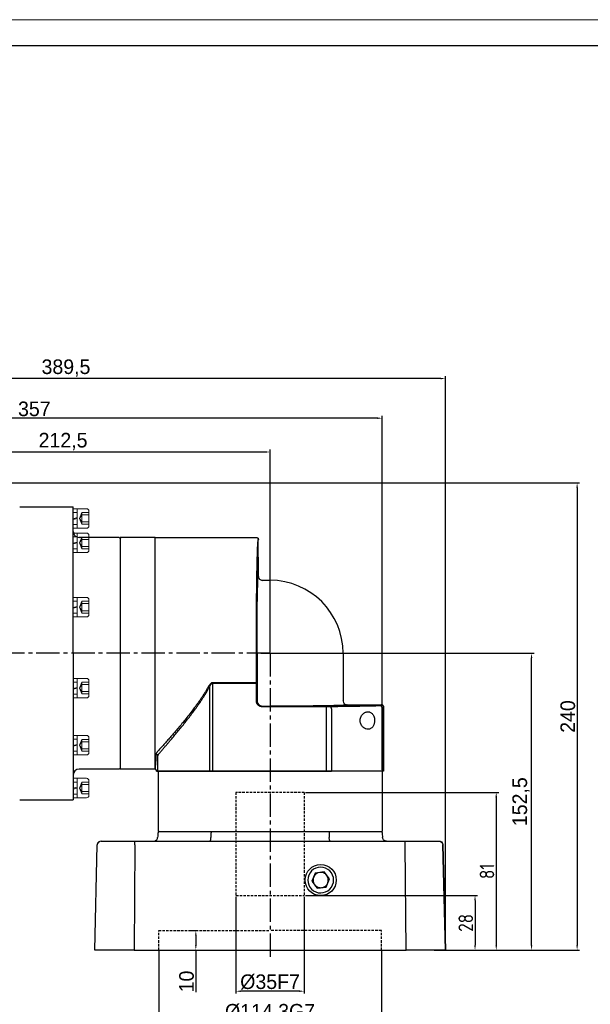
# Model space of a CAD drawing. Header units: millimetres. Extents: x 0 to 1135, y 0 to 802.
# Tile 16 of 17: x 538 to 831, y 297 to 802. Entities that reach past the tile are written whole.
import ezdxf

# ---------------------------------------------------------------- set-up
doc = ezdxf.new("R2010")
doc.units = ezdxf.units.MM
doc.linetypes.add('DASHED2', pattern=[9.525, 6.35, -3.175])
doc.linetypes.add('点画线', pattern=[18, 12, -2, 2, -2])
for name, color, linetype in [('4虚线层', 6, 'DASHED2'), ('6文字层', 3, 'Continuous'), ('7中心线层', 7, '点画线'), ('标注线', 7, 'Continuous')]:
    doc.layers.add(name, color=color, linetype=linetype)
for name, color, linetype, lineweight in [('图框_外框线', 7, 'Continuous', 18), ('粗实线', 7, 'Continuous', 40), ('细实线', 211, 'Continuous', 18)]:
    doc.layers.add(name, color=color, linetype=linetype, lineweight=lineweight)
doc.styles.add('工程字', font='gbenor.shx', dxfattribs={"bigfont": 'gbcbig.shx'})
doc.dimstyles.new('ISO-25', dxfattribs={"dimtxt": 2.5, "dimasz": 2.5, "dimexe": 1.25, "dimexo": 0.625, "dimtad": 1, "dimtxsty": 'Standard', "dimcen": 2.5, "dimadec": 0, "dimazin": 0, "dimtfac": 1, "dimtmove": 0, "dimatfit": 3, "dimfxl": 1, "dimarcsym": 0})

# ---------------------------------------------------------------- blocks, each defined once
blk = doc.blocks.new('*D81')
at = {"layer": '6文字层', "color": 0, "lineweight": -2}
for p, q in [((454.1, 547.53), (454.1, 581.56)), ((456.6, 580.31), (664.1, 580.31)), ((666.6, 477.53), (666.6, 581.56))]:
    blk.add_line(p, q, dxfattribs=at)
at = {"layer": '6文字层', "color": 0}
for points in [[(456.6, 580.72), (456.6, 579.89), (454.1, 580.31)], [(664.1, 579.89), (664.1, 580.72), (666.6, 580.31)]]:
    blk.add_solid(points, dxfattribs=at)
at = {"layer": 'Defpoints', "color": 0}
for p in [(666.6, 580.31), (454.1, 546.9), (666.6, 476.9)]:
    blk.add_point(p, dxfattribs=at)
at = {"layer": '6文字层', "color": 0, "insert": (560.35, 585.69), "char_height": 7.5, "attachment_point": 5}
blk.add_mtext('212,5', dxfattribs=at)
blk = doc.blocks.new('*D82')
at = {"layer": '6文字层', "color": 0, "lineweight": -2}
for p, q in [((367.1, 496.33), (367.1, 598.92)), ((721.6, 597.67), (369.6, 597.67)), ((724.1, 417.03), (724.1, 598.92))]:
    blk.add_line(p, q, dxfattribs=at)
at = {"layer": '6文字层', "color": 0}
for points in [[(369.6, 598.09), (369.6, 597.25), (367.1, 597.67)], [(721.6, 597.25), (721.6, 598.09), (724.1, 597.67)]]:
    blk.add_solid(points, dxfattribs=at)
at = {"layer": 'Defpoints', "color": 0}
for p in [(367.1, 597.67), (367.1, 495.7), (724.1, 416.4)]:
    blk.add_point(p, dxfattribs=at)
at = {"layer": '6文字层', "color": 0, "insert": (545.6, 602.42), "char_height": 7.5, "attachment_point": 5}
blk.add_mtext('357', dxfattribs=at)
blk = doc.blocks.new('M6')
at = {"layer": '细实线', "color": 0, "linetype": 'Continuous', "lineweight": 18}
for p, q in [((-4.4, 8.1), (-4.4, 9.8)), ((-4.4, 0.2), (-4.4, 8.1)), ((-4.4, 8.1), (-2.4, 8.1)), ((-4.4, 4.9), (-2.4, 5.42)), ((-4.2, 10), (-2.6, 10)), ((-2.4, 0), (-2.4, 10)), ((-2.4, 10), (2.4, 10)), ((-1.24, 5), (0.04, 8)), ((0.04, 6.8), (-1.24, 5)), ((0.04, 8), (3.6, 8)), ((0.04, 2), (0.04, 8)), ((0.04, 6.8), (3.6, 6.8)), ((3.6, 1.2), (3.6, 8.8)), ((-4.4, 4.48), (-2.4, 5)), ((-4.4, 1.9), (-2.4, 1.9)), ((0.04, 3.2), (-1.24, 5)), ((-1.24, 5), (0.04, 2)), ((0.04, 3.2), (3.6, 3.2)), ((0.04, 2), (3.6, 2)), ((-4.2, 0), (-2.6, 0)), ((-2.4, 0), (2.4, 0))]:
    blk.add_line(p, q, dxfattribs=at)
for centre, radius, start, end in [((-4.2, 9.8), 0.2, 90, 180), ((-2.6, 9.8), 0.2, 0, 90), ((2.4, 8.8), 1.2, 0, 90), ((-4.2, 0.2), 0.2, 180, 270), ((-2.6, 0.2), 0.2, 270, 0), ((2.4, 1.2), 1.2, 270, 0)]:
    blk.add_arc(centre, radius, start, end, dxfattribs=at)
blk = doc.blocks.new('*D88')
at = {"layer": '6文字层', "color": 0, "lineweight": -2}
for p, q in [((469.93, 564.4), (825.46, 564.4)), ((824.21, 561.9), (824.21, 326.9)), ((751.8, 324.4), (825.46, 324.4))]:
    blk.add_line(p, q, dxfattribs=at)
at = {"layer": '6文字层', "color": 0}
for points in [[(824.62, 561.9), (823.79, 561.9), (824.21, 564.4)], [(823.79, 326.9), (824.62, 326.9), (824.21, 324.4)]]:
    blk.add_solid(points, dxfattribs=at)
at = {"layer": 'Defpoints', "color": 0}
for p in [(469.3, 564.4), (751.18, 324.4), (824.21, 324.4)]:
    blk.add_point(p, dxfattribs=at)
at = {"layer": '6文字层', "color": 0, "insert": (819.46, 444.4), "char_height": 7.5, "attachment_point": 5, "rotation": 90}
blk.add_mtext('240', dxfattribs=at)
blk = doc.blocks.new('*D89')
at = {"layer": '6文字层', "color": 0, "lineweight": -2}
for p, q in [((367.1, 496.33), (367.1, 619.29)), ((754.1, 618.04), (369.6, 618.04)), ((756.6, 325.03), (756.6, 619.29))]:
    blk.add_line(p, q, dxfattribs=at)
at = {"layer": '6文字层', "color": 0}
for points in [[(369.6, 618.45), (369.6, 617.62), (367.1, 618.04)], [(754.1, 617.62), (754.1, 618.45), (756.6, 618.04)]]:
    blk.add_solid(points, dxfattribs=at)
at = {"layer": 'Defpoints', "color": 0}
for p in [(367.1, 618.04), (367.1, 495.7), (756.6, 324.4)]:
    blk.add_point(p, dxfattribs=at)
at = {"layer": '6文字层', "color": 0, "insert": (561.85, 623.42), "char_height": 7.5, "attachment_point": 5}
blk.add_mtext('389,5', dxfattribs=at)
blk = doc.blocks.new('*D92')
at = {"layer": '6文字层', "color": 0, "lineweight": -2}
for p, q in [((667.23, 476.9), (802.09, 476.9)), ((800.84, 326.9), (800.84, 474.4)), ((750.8, 324.4), (802.09, 324.4))]:
    blk.add_line(p, q, dxfattribs=at)
at = {"layer": '6文字层', "color": 0}
for points in [[(801.25, 474.4), (800.42, 474.4), (800.84, 476.9)], [(800.42, 326.9), (801.25, 326.9), (800.84, 324.4)]]:
    blk.add_solid(points, dxfattribs=at)
at = {"layer": 'Defpoints', "color": 0}
for p in [(666.6, 476.9), (800.84, 476.9), (750.18, 324.4)]:
    blk.add_point(p, dxfattribs=at)
at = {"layer": '6文字层', "color": 0, "insert": (795.46, 400.65), "char_height": 7.5, "attachment_point": 5, "rotation": 90}
blk.add_mtext('152,5', dxfattribs=at)
blk = doc.blocks.new('*D93')
at = {"layer": '6文字层', "color": 0, "lineweight": -2}
for p, q in [((625.72, 334.4), (629.75, 334.4)), ((628.5, 331.9), (628.5, 326.9)), ((622.97, 324.4), (629.75, 324.4)), ((628.5, 324.4), (628.5, 302.79))]:
    blk.add_line(p, q, dxfattribs=at)
at = {"layer": '6文字层', "color": 0}
for points in [[(628.92, 331.9), (628.09, 331.9), (628.5, 334.4)], [(628.09, 326.9), (628.92, 326.9), (628.5, 324.4)]]:
    blk.add_solid(points, dxfattribs=at)
at = {"layer": 'Defpoints', "color": 0}
for p in [(625.09, 334.4), (622.34, 324.4), (628.5, 324.4)]:
    blk.add_point(p, dxfattribs=at)
at = {"layer": '6文字层', "color": 0, "insert": (623.75, 308.27), "char_height": 7.5, "attachment_point": 5, "rotation": 90}
blk.add_mtext('10', dxfattribs=at)
blk = doc.blocks.new('*D94')
at = {"layer": '6文字层', "color": 0, "lineweight": -2}
for p, q in [((649.1, 351.78), (649.1, 302.02)), ((684.1, 351.78), (684.1, 302.02)), ((681.6, 303.27), (651.6, 303.27))]:
    blk.add_line(p, q, dxfattribs=at)
at = {"layer": '6文字层', "color": 0}
for points in [[(651.6, 303.69), (651.6, 302.86), (649.1, 303.27)], [(681.6, 302.86), (681.6, 303.69), (684.1, 303.27)]]:
    blk.add_solid(points, dxfattribs=at)
at = {"layer": 'Defpoints', "color": 0}
for p in [(649.1, 352.4), (684.1, 352.4), (649.1, 303.27)]:
    blk.add_point(p, dxfattribs=at)
at = {"layer": '6文字层', "color": 0, "insert": (666.6, 308.02), "char_height": 7.5, "attachment_point": 5}
blk.add_mtext('%%C35F7', dxfattribs=at)
blk = doc.blocks.new('*D95')
at = {"layer": '6文字层', "color": 0, "lineweight": -2}
for p, q in [((609.45, 323.78), (609.45, 285.64)), ((723.75, 323.78), (723.75, 285.64)), ((721.25, 286.89), (611.95, 286.89))]:
    blk.add_line(p, q, dxfattribs=at)
at = {"layer": '6文字层', "color": 0}
for points in [[(611.95, 287.31), (611.95, 286.47), (609.45, 286.89)], [(721.25, 286.47), (721.25, 287.31), (723.75, 286.89)]]:
    blk.add_solid(points, dxfattribs=at)
at = {"layer": 'Defpoints', "color": 0}
for p in [(609.45, 324.4), (723.75, 324.4), (609.45, 286.89)]:
    blk.add_point(p, dxfattribs=at)
at = {"layer": '6文字层', "color": 0, "insert": (666.6, 292.27), "char_height": 7.5, "attachment_point": 5}
blk.add_mtext('%%C114,3G7', dxfattribs=at)
blk = doc.blocks.new('*D96')
at = {"layer": '6文字层', "color": 0, "lineweight": -2}
for p, q in [((684.73, 352.4), (773.06, 352.4)), ((771.81, 349.9), (771.81, 326.9)), ((756.43, 324.4), (773.06, 324.4))]:
    blk.add_line(p, q, dxfattribs=at)
at = {"layer": '6文字层', "color": 0}
for points in [[(772.23, 349.9), (771.39, 349.9), (771.81, 352.4)], [(771.39, 326.9), (772.23, 326.9), (771.81, 324.4)]]:
    blk.add_solid(points, dxfattribs=at)
at = {"layer": 'Defpoints', "color": 0}
for p in [(684.1, 352.4), (755.8, 324.4), (771.81, 324.4)]:
    blk.add_point(p, dxfattribs=at)
at = {"layer": '6文字层', "color": 0, "insert": (767.06, 338.4), "char_height": 7.5, "attachment_point": 5, "rotation": 90, "style": '工程字'}
blk.add_mtext('28', dxfattribs=at)
blk = doc.blocks.new('*D97')
at = {"layer": '6文字层', "color": 0, "lineweight": -2}
for p, q in [((684.73, 405.4), (783.95, 405.4)), ((782.7, 402.9), (782.7, 326.9)), ((756.43, 324.4), (783.95, 324.4))]:
    blk.add_line(p, q, dxfattribs=at)
at = {"layer": '6文字层', "color": 0}
for points in [[(783.12, 402.9), (782.28, 402.9), (782.7, 405.4)], [(782.28, 326.9), (783.12, 326.9), (782.7, 324.4)]]:
    blk.add_solid(points, dxfattribs=at)
at = {"layer": 'Defpoints', "color": 0}
for p in [(684.1, 405.4), (755.8, 324.4), (782.7, 324.4)]:
    blk.add_point(p, dxfattribs=at)
at = {"layer": '6文字层', "color": 0, "insert": (777.95, 364.9), "char_height": 7.5, "attachment_point": 5, "rotation": 90, "style": '工程字'}
blk.add_mtext('81', dxfattribs=at)
blk = doc.blocks.new('110DL1')
at = {"linetype": 'Continuous', "lineweight": 30}
for p, q in [((0, 0), (52, 0)), ((0, -117.97), (0, 0)), ((53, -1.25), (53, -1)), ((53, -20), (53, -10.25)), ((54.26, -21.83), (54.97, -22.04)), ((55, -22), (59, -22)), ((96.5, -59.5), (96.5, -84)), ((96.46, -84.03), (96.67, -84.74)), ((98.5, -86), (116.29, -86)), ((117.29, -87), (117.29, -120)), ((0.71, -120), (1.48, -120)), ((1.48, -120), (1.87, -120)), ((1.87, -120), (27.96, -120)), ((27.96, -120), (29.49, -120)), ((29.49, -120), (88.05, -120)), ((88.05, -120), (90.47, -120)), ((115.91, -120), (90.47, -120)), ((116.53, -120), (115.91, -120)), ((117.29, -120), (116.53, -120))]:
    blk.add_line(p, q, dxfattribs=at)
at = {"linetype": 'Continuous', "lineweight": 25}
for p, q in [((54.97, -22.06), (55, -22)), ((55, -22), (54.97, -22.06)), ((52.31, -59.5), (52.31, -83.69)), ((54.31, -59.5), (52.31, -59.5)), ((54.31, -59.5), (59, -59.5)), ((59, -59.5), (96.5, -59.5)), ((51.01, -74.67), (29.49, -74.67)), ((29.49, -74.93), (29.49, -74.67)), ((29.49, -74.93), (29.49, -120)), ((29.49, -74.93), (51.01, -74.93)), ((52.01, -83.99), (52.01, -74.67)), ((27.89, -76.89), (27.89, -120)), ((52.31, -83.69), (52.01, -83.99)), ((96.5, -84), (96.44, -84.03)), ((96.44, -84.03), (96.5, -84)), ((55.01, -86.99), (55.31, -86.69)), ((88.05, -86.99), (55.01, -86.99)), ((55.31, -86.69), (59, -86.69)), ((88.05, -87.99), (88.05, -86.99)), ((88.05, -120), (88.05, -87.99)), ((90.47, -87.98), (90.47, -120)), ((116.29, -86), (115.53, -86.51)), ((116.53, -87.51), (117.29, -87)), ((116.53, -87.51), (116.53, -120)), ((1.48, -120), (1.48, -112.28))]:
    blk.add_line(p, q, dxfattribs=at)
at = {"linetype": 'Continuous', "lineweight": 25, "flags": 128}
blk.add_lwpolyline([(90.47, -87.98), (90.46, -87.78), (90.43, -87.6), (90.38, -87.43), (90.32, -87.28), (90.25, -87.15), (90.17, -87.06), (90.08, -87), (89.98, -86.98)], dxfattribs=at)
at = {"linetype": 'Continuous', "lineweight": 30}
blk.add_arc((59, -59.5), 37.5, 0, 90, dxfattribs=at)
at = {"linetype": 'Continuous', "lineweight": 25}
for centre, radius, start, end in [((115.53, -87.51), 1, 0.0252, 89.9639), ((0.53, -112.36), 0.957, 5.0104, 92.772)]:
    blk.add_arc(centre, radius, start, end, dxfattribs=at)
at = {"linetype": 'Continuous', "lineweight": 30, "extrusion": (0, 0, -1)}
blk.add_ellipse((53, -5.75), major_axis=(0, 4.5), ratio=0.017455, start_param=3.141593, end_param=6.283185, dxfattribs=at)
at = {"linetype": 'Continuous', "lineweight": 25, "extrusion": (0, 0, -1)}
for centre in [(52.34, -21.49), (52.06, -59.5)]:
    blk.add_ellipse(centre, major_axis=(0, 4.5), ratio=0.017455, dxfattribs=at)
for centre, major_axis, start_param, end_param in [((53, -59.5), (0, 39.5), 4.712389, 6.282302), ((59, -86), (-39.5, 0), 3.142476, 4.712389), ((88.05, -86.92), (-4, 0), 4.207028, 4.712389), ((111.53, -86.51), (-4, 0), 3.167773, 3.645818)]:
    blk.add_ellipse(centre, major_axis=major_axis, ratio=0.017455, start_param=start_param, end_param=end_param, dxfattribs=at)
at = {"linetype": 'Continuous', "lineweight": 30, "extrusion": (-2.17981e-22, 3.0756e-12, -1)}
blk.add_ellipse((116.29, -87), major_axis=(-0.832, -0.555), ratio=0.999505, start_param=2.158969, end_param=3.729308, dxfattribs=at)
at = {"linetype": 'Continuous', "lineweight": 25}
for points, knots in [([(52.01, -74.67), (52.01, -74.43), (52.01, -73.95), (52.01, -73.22), (52, -72.5), (52, -71.77), (52, -71.04), (52, -70.31), (51.99, -69.58), (51.99, -68.84), (51.99, -67.25), (51.98, -64.78), (51.98, -61.44), (51.98, -58.08), (51.98, -54.73), (51.99, -51.4), (52, -46.99), (52.03, -41.58), (52.07, -35.31), (52.12, -29.36), (52.19, -23.81), (52.26, -18.73), (52.35, -14.18), (52.45, -10.22), (52.53, -7.47), (52.6, -5.61), (52.66, -4.39), (52.71, -3.35), (52.77, -2.49), (52.83, -1.83), (52.87, -1.45), (52.91, -1.24), (52.93, -1.13), (52.95, -1.06), (52.98, -1.01), (52.99, -1), (53, -1)], [0, 0, 0, 0, 0.006951, 0.013898, 0.020843, 0.027786, 0.034728, 0.041671, 0.048616, 0.055564, 0.062516, 0.093768, 0.125024, 0.156275, 0.187532, 0.218783, 0.25004, 0.312523, 0.375006, 0.43749, 0.499975, 0.562461, 0.624949, 0.687437, 0.749926, 0.781181, 0.812442, 0.843698, 0.874959, 0.906214, 0.937476, 0.949986, 0.962487, 0.974986, 0.987488, 1, 1, 1, 1]), ([(29.49, -74.67), (29.46, -74.67), (29.4, -74.67), (29.31, -74.69), (29.21, -74.71), (29.12, -74.73), (28.92, -74.81), (28.62, -74.99), (28.22, -75.36), (27.91, -75.77), (27.66, -76.15), (27.55, -76.35), (27.49, -76.46)], [0, 0, 0, 0, 0.032548, 0.065327, 0.09857, 0.132496, 0.167316, 0.320633, 0.500589, 0.750024, 0.86894, 1, 1, 1, 1]), ([(27.96, -76.74), (28.01, -76.65), (28.09, -76.46), (28.21, -76.2), (28.34, -75.95), (28.47, -75.74), (28.6, -75.55), (28.73, -75.39), (28.86, -75.25), (28.99, -75.13), (29.11, -75.04), (29.24, -74.98), (29.37, -74.94), (29.45, -74.93), (29.49, -74.93)], [0, 0, 0, 0, 0.128655, 0.248041, 0.358298, 0.459603, 0.552186, 0.636345, 0.712481, 0.781134, 0.84304, 0.899202, 0.950955, 1, 1, 1, 1]), ([(52.01, -74.67), (52.01, -74.67), (52.01, -74.67), (51.99, -74.67), (51.97, -74.67), (51.94, -74.67), (51.9, -74.67), (51.87, -74.67), (51.83, -74.67), (51.8, -74.67), (51.77, -74.67), (51.75, -74.67), (51.73, -74.67), (51.68, -74.67), (51.57, -74.67), (51.39, -74.67), (51.2, -74.67), (51.07, -74.67), (51.01, -74.67)], [0, 0, 0, 0, 0.068082, 0.132953, 0.193909, 0.250351, 0.301788, 0.347844, 0.388242, 0.422796, 0.451384, 0.473938, 0.490422, 0.500824, 0.632434, 0.760846, 0.88391, 1, 1, 1, 1]), ([(51.01, -74.93), (51.05, -74.93), (51.11, -74.93), (51.22, -74.92), (51.32, -74.91), (51.43, -74.9), (51.54, -74.88), (51.64, -74.86), (51.74, -74.84), (51.83, -74.81), (51.9, -74.78), (51.96, -74.74), (52, -74.71), (52.01, -74.68), (52.01, -74.67)], [0, 0, 0, 0, 0.062192, 0.128072, 0.197704, 0.271143, 0.348432, 0.429613, 0.514717, 0.603775, 0.696812, 0.793849, 0.894906, 1, 1, 1, 1]), ([(27.49, -76.46), (27.37, -76.66), (27.14, -77.07), (26.78, -77.69), (26.4, -78.34), (26, -79), (25.58, -79.68), (25.13, -80.38), (24.67, -81.1), (24.19, -81.84), (23.68, -82.59), (23.16, -83.37), (22.61, -84.15), (22.04, -84.96), (21.46, -85.78), (20.56, -87), (19.19, -88.84), (17.31, -91.27), (15.45, -93.59), (13.62, -95.83), (11.89, -97.89), (10.11, -99.99), (8.49, -101.86), (7.19, -103.36), (6.15, -104.54), (5.32, -105.48), (4.52, -106.37), (3.76, -107.24), (3.02, -108.06), (2.31, -108.85), (1.64, -109.6), (1.2, -110.08), (0.99, -110.32)], [0, 0, 0, 0, 0.013994, 0.028581, 0.043761, 0.059537, 0.075908, 0.092876, 0.110441, 0.128604, 0.147366, 0.166727, 0.186688, 0.20725, 0.228412, 0.250175, 0.303131, 0.374795, 0.449072, 0.500116, 0.569691, 0.634517, 0.694601, 0.749953, 0.783202, 0.815873, 0.847971, 0.879499, 0.910462, 0.940863, 0.970708, 1, 1, 1, 1]), ([(1.87, -111.17), (1.98, -111.04), (2.2, -110.79), (2.54, -110.4), (2.88, -110.01), (3.23, -109.61), (3.59, -109.21), (3.95, -108.79), (4.31, -108.37), (4.68, -107.95), (5.05, -107.52), (5.43, -107.08), (5.82, -106.63), (6.21, -106.18), (6.6, -105.72), (7, -105.26), (7.4, -104.78), (8.19, -103.86), (9.39, -102.43), (11.04, -100.45), (12.75, -98.37), (14.49, -96.2), (16.26, -93.97), (18.02, -91.69), (19.75, -89.39), (21.2, -87.39), (22.37, -85.72), (23.27, -84.41), (24.14, -83.11), (24.98, -81.82), (25.78, -80.54), (26.54, -79.27), (27.27, -78.01), (27.73, -77.16), (27.96, -76.74)], [0, 0, 0, 0, 0.015364, 0.030759, 0.046186, 0.061644, 0.077137, 0.092664, 0.108226, 0.123826, 0.139463, 0.155139, 0.170854, 0.186611, 0.202409, 0.218251, 0.234136, 0.250066, 0.311093, 0.373043, 0.435967, 0.499909, 0.563769, 0.626676, 0.688681, 0.749835, 0.783688, 0.816778, 0.849118, 0.880718, 0.911592, 0.941753, 0.971217, 1, 1, 1, 1]), ([(55.01, -86.99), (54.96, -86.99), (54.85, -86.98), (54.69, -86.97), (54.53, -86.95), (54.37, -86.92), (54.21, -86.88), (54.05, -86.83), (53.9, -86.77), (53.75, -86.71), (53.61, -86.64), (53.47, -86.56), (53.33, -86.47), (53.2, -86.38), (53.07, -86.27), (52.95, -86.17), (52.83, -86.05), (52.73, -85.93), (52.62, -85.8), (52.53, -85.67), (52.44, -85.53), (52.36, -85.39), (52.29, -85.25), (52.23, -85.1), (52.17, -84.95), (52.12, -84.79), (52.08, -84.63), (52.05, -84.47), (52.03, -84.31), (52.02, -84.15), (52.01, -84.04), (52.01, -83.99)], [0, 0, 0, 0, 0.034488, 0.068976, 0.103462, 0.137947, 0.172431, 0.206914, 0.241396, 0.275878, 0.310359, 0.34484, 0.379321, 0.413801, 0.44828, 0.48276, 0.51724, 0.55172, 0.586199, 0.620679, 0.65516, 0.689641, 0.724122, 0.758604, 0.793086, 0.827569, 0.862053, 0.896538, 0.931024, 0.965512, 1, 1, 1, 1]), ([(52.31, -83.69), (52.31, -83.74), (52.31, -83.85), (52.33, -84.01), (52.35, -84.17), (52.38, -84.33), (52.42, -84.49), (52.47, -84.65), (52.52, -84.8), (52.59, -84.95), (52.66, -85.09), (52.74, -85.24), (52.83, -85.37), (52.92, -85.51), (53.02, -85.63), (53.13, -85.75), (53.25, -85.87), (53.37, -85.98), (53.49, -86.08), (53.63, -86.17), (53.76, -86.26), (53.91, -86.34), (54.05, -86.41), (54.2, -86.48), (54.35, -86.53), (54.51, -86.58), (54.67, -86.62), (54.83, -86.65), (54.99, -86.67), (55.15, -86.69), (55.26, -86.69), (55.31, -86.69)], [0, 0, 0, 0, 0.034483, 0.068966, 0.103449, 0.137932, 0.172415, 0.206898, 0.24138, 0.275863, 0.310346, 0.344828, 0.379311, 0.413794, 0.448276, 0.482759, 0.517241, 0.551724, 0.586206, 0.620689, 0.655172, 0.689654, 0.724137, 0.75862, 0.793102, 0.827585, 0.862068, 0.896551, 0.931034, 0.965517, 1, 1, 1, 1]), ([(115.04, -86.54), (114.9, -86.54), (114.64, -86.55), (114.23, -86.56), (113.81, -86.58), (113.39, -86.59), (112.95, -86.6), (112.51, -86.61), (112.06, -86.63), (111.6, -86.64), (111.13, -86.65), (110.65, -86.66), (109.43, -86.69), (107.38, -86.73), (104.32, -86.79), (101.03, -86.84), (98.32, -86.88), (96.31, -86.91), (95.08, -86.92), (93.84, -86.94), (92.57, -86.95), (91.29, -86.96), (90.42, -86.97), (89.98, -86.98)], [0, 0, 0, 0, 0.022757, 0.045498, 0.068225, 0.090944, 0.113658, 0.136369, 0.159083, 0.181803, 0.204532, 0.227274, 0.250034, 0.375016, 0.500012, 0.624992, 0.749986, 0.791691, 0.833352, 0.87499, 0.916629, 0.958291, 1, 1, 1, 1]), ([(112.54, -92.77), (112.48, -92.46), (112.3, -91.85), (111.91, -91.08), (111.43, -90.46), (110.89, -90), (110.29, -89.7), (109.67, -89.55), (109.02, -89.54), (108.15, -89.71), (107.28, -90.14), (106.49, -90.85), (105.96, -91.53), (105.54, -92.35), (105.27, -93.31), (105.21, -94.33), (105.39, -95.32), (105.75, -96.21), (106.23, -96.95), (106.81, -97.55), (107.63, -98.16), (108.72, -98.6), (109.81, -98.56), (110.62, -98.26), (111.2, -97.87), (111.71, -97.33), (112.09, -96.7), (112.35, -96.06), (112.52, -95.44), (112.64, -94.67), (112.68, -93.76), (112.6, -93.09), (112.54, -92.77)], [0, 0, 0, 0, 0.030505, 0.062338, 0.09321, 0.125024, 0.155863, 0.187515, 0.218612, 0.250035, 0.312417, 0.3442, 0.374682, 0.407045, 0.437371, 0.468431, 0.499944, 0.530151, 0.562264, 0.592957, 0.625256, 0.687579, 0.749785, 0.781662, 0.812515, 0.844352, 0.874987, 0.895946, 0.916643, 0.937678, 0.969218, 1, 1, 1, 1]), ([(0.99, -110.32), (0.96, -110.35), (0.89, -110.42), (0.81, -110.53), (0.74, -110.64), (0.67, -110.74), (0.61, -110.88), (0.54, -111.04), (0.5, -111.22), (0.49, -111.34), (0.48, -111.4)], [0, 0, 0, 0, 0.100373, 0.200386, 0.300217, 0.400042, 0.500038, 0.666083, 0.832471, 1, 1, 1, 1]), ([(1.48, -112.28), (1.48, -112.24), (1.49, -112.17), (1.5, -112.05), (1.52, -111.94), (1.55, -111.83), (1.59, -111.69), (1.66, -111.53), (1.75, -111.35), (1.83, -111.23), (1.87, -111.17)], [0, 0, 0, 0, 0.099847, 0.199828, 0.299942, 0.40019, 0.500571, 0.669373, 0.835844, 1, 1, 1, 1]), ([(0.48, -111.4), (0.4, -112.98), (0.32, -114.32), (0.16, -116.52), (0.08, -117.37), (0, -117.97)], [0, 0, 0, 0, 0.5, 0.5, 1, 1, 1, 1])]:
    blk.add_open_spline(points, degree=3, knots=knots, dxfattribs=at)
at = {"linetype": 'Continuous', "lineweight": 30}
for points, knots in [([(52, 0), (52.03, 0), (52.1, 0), (52.21, -0.02), (52.32, -0.05), (52.42, -0.09), (52.52, -0.15), (52.62, -0.21), (52.72, -0.3), (52.83, -0.43), (52.92, -0.6), (52.99, -0.79), (53, -0.93), (53, -1)], [0, 0, 0, 0, 0.065607, 0.1337, 0.204011, 0.276206, 0.349882, 0.42458, 0.499802, 0.615495, 0.739545, 0.868919, 1, 1, 1, 1]), ([(53, -20), (53.03, -20.25), (53.07, -20.64), (53.32, -21.11), (53.66, -21.51), (53.98, -21.8), (54.25, -21.85), (54.25, -21.85)], [0, 0, 0, 0, 0.321307, 0.490957, 0.661846, 0.992067, 1, 1, 1, 1]), ([(96.65, -84.75), (96.66, -84.76), (96.71, -85.02), (96.99, -85.35), (97.39, -85.68), (97.86, -85.93), (98.25, -85.97), (98.5, -86)], [0, 0, 0, 0, 0.017702, 0.336702, 0.508176, 0.678268, 1, 1, 1, 1]), ([(0, -117.97), (0, -118.01), (0, -118.11), (0, -118.24), (0, -118.36), (0, -118.48), (0, -118.58), (0, -118.67), (0, -118.75), (0, -118.83), (0, -118.89), (0, -118.94), (0, -118.98), (0, -119.01), (0, -119.03), (0, -119.04), (0, -119.04)], [0, 0, 0, 0, 0.071486, 0.142917, 0.214305, 0.28566, 0.356994, 0.428319, 0.499648, 0.57099, 0.642359, 0.713765, 0.785221, 0.856738, 0.928327, 1, 1, 1, 1]), ([(0.71, -120), (0.71, -119.97), (0.7, -119.9), (0.69, -119.8), (0.66, -119.69), (0.62, -119.59), (0.57, -119.5), (0.51, -119.4), (0.43, -119.3), (0.31, -119.2), (0.17, -119.11), (0.06, -119.07), (0, -119.04)], [0, 0, 0, 0, 0.079379, 0.160886, 0.244144, 0.328717, 0.414127, 0.499864, 0.600339, 0.718453, 0.852623, 1, 1, 1, 1])]:
    blk.add_open_spline(points, degree=3, knots=knots, dxfattribs=at)

msp = doc.modelspace()

# ---------------------------------------------------------------- linework, layer by layer
at = {"color": 7, "linetype": 'Continuous', "lineweight": 15}
msp.add_line((724.1016, 459.5454), (724.1016, 459.5454), dxfattribs=at)
for p, q in [((597.2568, 378.4496), (597.2568, 380.4008)), ((735.9511, 378.4496), (735.9511, 380.4008)), ((597.2568, 378.4496), (596.7822, 324.4008)), ((736.4256, 324.4008), (735.9511, 378.4496)), ((694.3422, 364.5926), (689.8428, 364.0021)), ((697.1033, 360.9913), (694.3422, 364.5926)), ((689.8428, 364.0021), (688.1045, 359.8102)), ((688.1045, 359.8102), (690.8656, 356.2089)), ((695.365, 356.7995), (697.1033, 360.9913)), ((690.8656, 356.2089), (695.365, 356.7995))]:
    msp.add_line(p, q)
msp.add_circle((692.6039, 360.4008), 8)
for radius, start, end in [(6.6194, 67.477326, 247.477326), (3.93, 97.477326, 157.477326), (6.6194, 247.477326, 67.477326), (3.93, 67.477326, 97.477326), (3.93, 157.477326, 217.477326), (3.93, 37.477326, 67.477326), (3.93, 337.477326, 37.477326), (3.93, 217.477326, 247.477326), (3.93, 247.477326, 277.477326), (3.93, 277.477326, 337.477326)]:
    msp.add_arc((692.6039, 360.4008), radius, start, end)
msp.add_open_spline([(577.7399, 324.4008), (577.0083, 324.4008), (576.5993, 324.4008), (576.6062, 324.4008)], degree=3)
at = {"layer": '4虚线层', "color": 0, "lineweight": 25, "ltscale": 0.2}
for p, q in [((684.1039, 405.4009), (649.1039, 405.4009)), ((649.1039, 405.4009), (649.1039, 352.4009)), ((684.1039, 405.4009), (684.1039, 352.4009)), ((649.1039, 352.4009), (684.1039, 352.4009)), ((609.4539, 324.4008), (609.4539, 334.4008)), ((609.4539, 334.4008), (666.6039, 334.4008)), ((723.7539, 334.4008), (666.6039, 334.4008)), ((723.7539, 324.4008), (723.7539, 334.4008))]:
    msp.add_line(p, q, dxfattribs=at)
at = {"layer": '7中心线层'}
msp.add_line((666.6016, 476.9008), (360.9324, 476.9008), dxfattribs=at)
at = {"layer": '7中心线层', "color": 0}
msp.add_line((666.6016, 476.9008), (666.6016, 320.6232), dxfattribs=at)
at = {"layer": '图框_外框线', "color": 3}
msp.add_lwpolyline([(0, 0), (1134.7245, 0), (1134.7245, 802.4123), (0, 802.4123)], close=True, dxfattribs=at)
at = {"layer": '图框_外框线', "color": 3, "lineweight": 25}
msp.add_lwpolyline([(67.5431, 13.5086), (1121.2159, 13.5086), (1121.2159, 788.9037), (67.5431, 788.9037)], close=True, dxfattribs=at)
at = {"layer": '标注线', "lineweight": 30}
for p, q in [((609.1016, 416.3922), (609.1062, 385.3922)), ((724.1016, 416.4008), (724.1016, 385.4008))]:
    msp.add_line(p, q, dxfattribs=at)
at = {"layer": '粗实线', "lineweight": 30}
for p, q in [((538.1016, 552.1508), (565.6017, 552.1508)), ((565.6017, 476.9008), (565.6017, 552.1508)), ((589.1017, 536.4008), (568.6017, 536.4008)), ((589.1017, 536.4008), (589.6017, 535.9008)), ((607.6016, 536.4008), (589.6017, 536.4008)), ((589.6017, 535.9008), (590.1016, 536.4007)), ((607.6016, 417.4008), (607.6016, 536.4008)), ((589.6017, 535.9008), (589.6017, 417.9008)), ((565.6017, 476.9008), (565.6017, 401.6508)), ((589.1017, 417.4008), (568.6017, 417.4008)), ((589.1017, 417.4008), (589.6017, 417.9008)), ((589.6017, 417.9008), (590.1016, 417.4008)), ((607.6016, 417.4008), (589.6017, 417.4008)), ((666.6016, 416.4008), (609.1016, 416.4008)), ((724.1016, 416.4008), (666.6016, 416.4008)), ((538.1016, 401.6508), (565.6017, 401.6508)), ((609.1039, 385.4008), (636.293, 385.4008)), ((636.293, 385.4008), (696.9148, 385.4008)), ((696.9148, 385.4008), (724.1039, 385.4008)), ((724.1039, 384.9008), (724.1039, 384.9008)), ((580.6141, 380.4008), (595.3431, 380.4008)), ((597.2568, 380.4008), (735.9511, 380.4008)), ((724.3379, 382.2264), (724.3379, 382.2264)), ((737.8648, 380.4008), (752.5937, 380.4008)), ((753.2836, 380.4008), (753.2836, 380.4008)), ((576.6039, 324.4008), (577.9249, 378.4496)), ((755.283, 378.4496), (755.283, 378.4496)), ((756.6039, 324.4008), (755.283, 378.4496)), ((755.283, 378.4496), (756.6039, 324.4008)), ((593.6095, 324.4008), (576.6046, 324.4285)), ((596.7822, 324.4008), (736.4256, 324.4008)), ((755.4679, 324.4008), (739.5984, 324.4008)), ((756.6039, 324.4008), (756.6039, 324.4008))]:
    msp.add_line(p, q, dxfattribs=at)
for centre, radius, start, end in [((568.6017, 539.4008), 3, 180, 270), ((568.6017, 414.4008), 3, 90, 180), ((579.9243, 378.4008), 2, 90, 178.6)]:
    msp.add_arc(centre, radius, start, end, dxfattribs=at)
at = {"layer": '粗实线', "lineweight": 30, "extrusion": (0, 0, -1)}
for start, end in [(90, 178.6), (90, 167.76865), (167.768663, 178.6)]:
    msp.add_arc((-753.2836, 378.4008), 2, start, end, dxfattribs=at)
at = {"layer": '粗实线', "lineweight": 30}
for points in [[(609.1039, 384.9008), (609.0259, 384.0093), (608.9479, 383.1179), (608.87, 382.2264)], [(609.6039, 385.4008), (609.4373, 385.2341), (609.2706, 385.0674), (609.1039, 384.9008)], [(636.293, 384.9008), (636.2737, 384.0093), (636.2545, 383.1179), (636.2352, 382.2264)], [(636.417, 385.4008), (636.3756, 385.2341), (636.3343, 385.0674), (636.293, 384.9008)], [(696.7908, 385.4008), (696.8323, 385.2341), (696.8736, 385.0674), (696.9148, 384.9008)], [(696.9148, 384.9008), (696.9341, 384.0093), (696.9534, 383.1179), (696.9727, 382.2264)], [(723.6039, 385.4008), (723.7706, 385.2341), (723.9373, 385.0674), (724.1039, 384.9008)], [(723.6039, 385.4008), (723.7706, 385.2341), (723.9373, 385.0674), (724.1039, 384.9008)], [(724.1039, 384.9008), (724.1819, 384.0093), (724.2599, 383.1179), (724.3379, 382.2264)], [(724.1039, 384.9008), (724.1819, 384.0093), (724.2599, 383.1179), (724.3379, 382.2264)], [(596.7822, 324.4008), (595.6295, 324.4008), (594.5002, 324.4008), (593.6095, 324.4008)], [(739.5984, 324.4008), (738.7077, 324.4008), (737.5783, 324.4008), (736.4256, 324.4008)], [(756.6062, 324.4008), (756.6016, 324.4008), (756.1996, 324.4008), (755.4679, 324.4008)]]:
    msp.add_open_spline(points, degree=3, dxfattribs=at)
for points, knots in [([(577.944, 378.451), (577.9462, 378.6383), (578.0007, 379.0091), (578.2493, 379.5433), (578.6611, 379.9899), (579.0067, 380.1882), (579.1981, 380.2643)], [0, 0, 0, 0, 0.23516518, 0.48689163, 0.74562956, 1, 1, 1, 1]), ([(579.9266, 380.4008), (579.9196, 380.4008), (579.9854, 380.4008), (580.1311, 380.4008), (580.1803, 380.4008), (580.2469, 380.4008), (580.2824, 380.4008), (580.3008, 380.4008), (580.3078, 380.4008), (580.3124, 380.4008), (580.317, 380.4008), (580.3216, 380.4008), (580.327, 380.4008), (580.3517, 380.4008), (580.4447, 380.4008), (580.5131, 380.4008), (580.6141, 380.4008)], [0, 0, 0, 0, 0.5, 0.5, 0.625, 0.6875, 0.71875, 0.734375, 0.7421875, 0.74609375, 0.74609375, 0.75, 0.75, 0.875, 0.875, 1, 1, 1, 1]), ([(595.3431, 380.4008), (595.6106, 380.4008), (595.9146, 380.4008), (596.3209, 380.4008), (596.4448, 380.4008), (596.5919, 380.4008), (596.6661, 380.4008), (596.7033, 380.4008), (596.7219, 380.4008), (596.7299, 380.4008), (596.7352, 380.4008), (596.7401, 380.4008), (596.7554, 380.4008), (596.8052, 380.4008), (596.9767, 380.4008), (597.0984, 380.4008), (597.2568, 380.4008)], [0, 0, 0, 0, 0.5, 0.5, 0.625, 0.6875, 0.71875, 0.734375, 0.7421875, 0.74609375, 0.74609375, 0.75, 0.75, 0.875, 0.875, 1, 1, 1, 1]), ([(606.8771, 380.4008), (606.8817, 380.4008), (606.8863, 380.4008), (607.1193, 380.4023), (607.351, 380.4441), (607.7822, 380.6023), (607.9876, 380.721), (608.3396, 381.0171), (608.492, 381.1979), (608.7201, 381.5913), (608.8011, 381.8085), (608.8552, 382.0951), (608.8642, 382.1606), (608.87, 382.2264)], [0, 0, 0, 0, 0.00440211, 0.00440211, 0.24002347, 0.24002347, 0.47583824, 0.47583824, 0.70843138, 0.70843138, 0.93440485, 0.93440485, 1, 1, 1, 1]), ([(635.7417, 380.4008), (635.7463, 380.4008), (635.7509, 380.4008), (635.7555, 380.4009), (635.8058, 380.4023), (635.8623, 380.4441), (635.9677, 380.6023), (636.018, 380.721), (636.1045, 381.0171), (636.142, 381.1979), (636.1982, 381.5913), (636.2182, 381.8085), (636.2315, 382.0951), (636.2338, 382.1606), (636.2352, 382.2264)], [0, 0, 0, 0, 0.00440211, 0.00440211, 0.00440211, 0.24002347, 0.24002347, 0.47583824, 0.47583824, 0.70843138, 0.70843138, 0.93440485, 0.93440485, 1, 1, 1, 1]), ([(697.4661, 380.4008), (697.4615, 380.4008), (697.4569, 380.4008), (697.4523, 380.4009), (697.402, 380.4023), (697.3455, 380.4441), (697.2402, 380.6023), (697.1898, 380.721), (697.1034, 381.0171), (697.0659, 381.1979), (697.0096, 381.5913), (696.9896, 381.8085), (696.9763, 382.0951), (696.9741, 382.1606), (696.9727, 382.2264)], [0, 0, 0, 0, 0.00440211, 0.00440211, 0.00440211, 0.24002347, 0.24002347, 0.47583824, 0.47583824, 0.70843138, 0.70843138, 0.93440485, 0.93440485, 1, 1, 1, 1]), ([(726.3308, 380.4008), (726.3262, 380.4008), (726.3216, 380.4008), (726.0886, 380.4023), (725.8568, 380.4441), (725.4257, 380.6023), (725.2203, 380.721), (724.8682, 381.0171), (724.7159, 381.1979), (724.4877, 381.5913), (724.4067, 381.8085), (724.3527, 382.0951), (724.3437, 382.1606), (724.3379, 382.2264)], [0, 0, 0, 0, 0.00440211, 0.00440211, 0.24002347, 0.24002347, 0.47583824, 0.47583824, 0.70843138, 0.70843138, 0.93440485, 0.93440485, 1, 1, 1, 1]), ([(726.3308, 380.4008), (726.3262, 380.4008), (726.3216, 380.4008), (726.0886, 380.4023), (725.8568, 380.4441), (725.4257, 380.6023), (725.2203, 380.721), (724.8682, 381.0171), (724.7159, 381.1979), (724.4877, 381.5913), (724.4067, 381.8085), (724.3527, 382.0951), (724.3437, 382.1606), (724.3379, 382.2264)], [0, 0, 0, 0, 0.00440211, 0.00440211, 0.24002347, 0.24002347, 0.47583824, 0.47583824, 0.70843138, 0.70843138, 0.93440485, 0.93440485, 1, 1, 1, 1]), ([(735.9511, 380.4008), (736.2985, 380.4008), (736.6427, 380.4008), (737.0496, 380.4008), (737.1697, 380.4008), (737.3057, 380.4008), (737.3725, 380.4008), (737.4056, 380.4008), (737.4221, 380.4008), (737.4291, 380.4008), (737.4337, 380.4008), (737.4383, 380.4008), (737.4516, 380.4008), (737.4959, 380.4008), (737.6414, 380.4008), (737.7429, 380.4008), (737.8648, 380.4008)], [0, 0, 0, 0, 0.5, 0.5, 0.625, 0.6875, 0.71875, 0.734375, 0.7421875, 0.74609375, 0.74609375, 0.75, 0.75, 0.875, 0.875, 1, 1, 1, 1]), ([(752.5937, 380.4008), (752.8154, 380.4008), (752.988, 380.4008), (753.1353, 380.4008), (753.1741, 380.4008), (753.2096, 380.4008), (753.2181, 380.4008), (753.2227, 380.4008), (753.2273, 380.4008), (753.2319, 380.4008), (753.2365, 380.4008), (753.2411, 380.4008), (753.2457, 380.4008), (753.2503, 380.4008), (753.2715, 380.4008), (753.2836, 380.4008)], [0, 0, 0, 0, 0.5, 0.5, 0.625, 0.6875, 0.71875, 0.734375, 0.7421875, 0.74609375, 0.74609375, 0.75, 0.75, 0.875, 1, 1, 1, 1]), ([(754.5911, 379.913), (754.7219, 379.799), (754.9705, 379.5175), (755.2071, 379.0091), (755.2617, 378.6383), (755.2639, 378.451)], [0, 0, 0, 0, 0.31393528, 0.66863565, 1, 1, 1, 1])]:
    msp.add_open_spline(points, degree=3, knots=knots, dxfattribs=at)

# ---------------------------------------------------------------- block references
at = {"layer": '标注线'}
for p in [(570.0016, 541.1508), (570.0016, 528.6271), (570.0016, 495.5857), (570.0016, 453.9776), (570.0016, 424.6724), (570.0016, 402.6508)]:
    msp.add_blockref('M6', p, dxfattribs=at)
at = {"layer": '粗实线'}
msp.add_blockref('110DL1', (607.6016, 536.4008), dxfattribs=at)

# ---------------------------------------------------------------- dimensions: what is measured, and where the dimension line sits
at = {"layer": '6文字层'}
for base, p1, p2, picture, middle in [((367.1016, 618.0367), (756.6039, 324.4008), (367.1016, 495.7008), '*D89', (561.8528, 623.4152)), ((666.6016, 580.3068), (454.1016, 546.9008), (666.6016, 476.9008), '*D81', (560.3516, 585.6853))]:
    dim = msp.add_linear_dim(base=base, p1=p1, p2=p2, dimstyle='ISO-25', override={"dimtxt": 7.5, "dimgap": 1}, dxfattribs=at)
    dim.commit()
    dim.dimension.update_dxf_attribs({"geometry": picture, "text_midpoint": middle})
dim = msp.add_linear_dim(base=(367.1016, 597.6713), p1=(724.1016, 416.4008), p2=(367.1016, 495.7008), dimstyle='ISO-25', override={"dimtxt": 7.5, "dimgap": 1}, dxfattribs=at)
dim.commit()
dim.dimension.update_dxf_attribs({"geometry": '*D82', "text_midpoint": (545.6016, 597.6713), "dimtype": 160})
dim = msp.add_linear_dim(base=(824.2056, 324.4008), p1=(469.3016, 564.4008), p2=(751.1781, 324.4008), angle=90, dimstyle='ISO-25', override={"dimtxt": 7.5, "dimgap": 1}, dxfattribs=at)
dim.commit()
dim.dimension.update_dxf_attribs({"geometry": '*D88', "text_midpoint": (819.4556, 444.4008)})
for base, p1, p2, angle, override, picture, middle in [((800.836, 476.9008), (750.1781, 324.4008), (666.6016, 476.9008), 90, {"dimtxt": 7.5, "dimgap": 1}, '*D92', (800.836, 400.6508)), ((782.6991, 324.4008), (684.1039, 405.4009), (755.8039, 324.4008), 270, {"dimtxt": 7.5, "dimgap": 1, "dimtxsty": '工程字'}, '*D97', (782.6991, 364.9008)), ((771.8089, 324.4008), (684.1039, 352.4009), (755.8039, 324.4008), 270, {"dimtxt": 7.5, "dimgap": 1, "dimtxsty": '工程字'}, '*D96', (771.8089, 338.4008)), ((628.5042, 324.4008), (625.0905, 334.4008), (622.3446, 324.4008), 270, {"dimtxt": 7.5, "dimgap": 1}, '*D93', (628.5042, 308.2722))]:
    dim = msp.add_linear_dim(base=base, p1=p1, p2=p2, angle=angle, dimstyle='ISO-25', override=override, dxfattribs=at)
    dim.commit()
    dim.dimension.update_dxf_attribs({"geometry": picture, "text_midpoint": middle, "dimtype": 160})
for base, p1, p2, text, picture, middle in [((649.1039, 303.2742), (684.1039, 352.4009), (649.1039, 352.4009), '%%C<>F7', '*D94', (666.6039, 303.2742)), ((609.4539, 286.8894), (723.7539, 324.4008), (609.4539, 324.4008), '%%C<>G7', '*D95', (666.6039, 286.8894))]:
    dim = msp.add_linear_dim(base=base, p1=p1, p2=p2, text=text, dimstyle='ISO-25', override={"dimtxt": 7.5, "dimgap": 1}, dxfattribs=at)
    dim.commit()
    dim.dimension.update_dxf_attribs({"geometry": picture, "text_midpoint": middle, "dimtype": 160})

doc.saveas('drawing.dxf')
